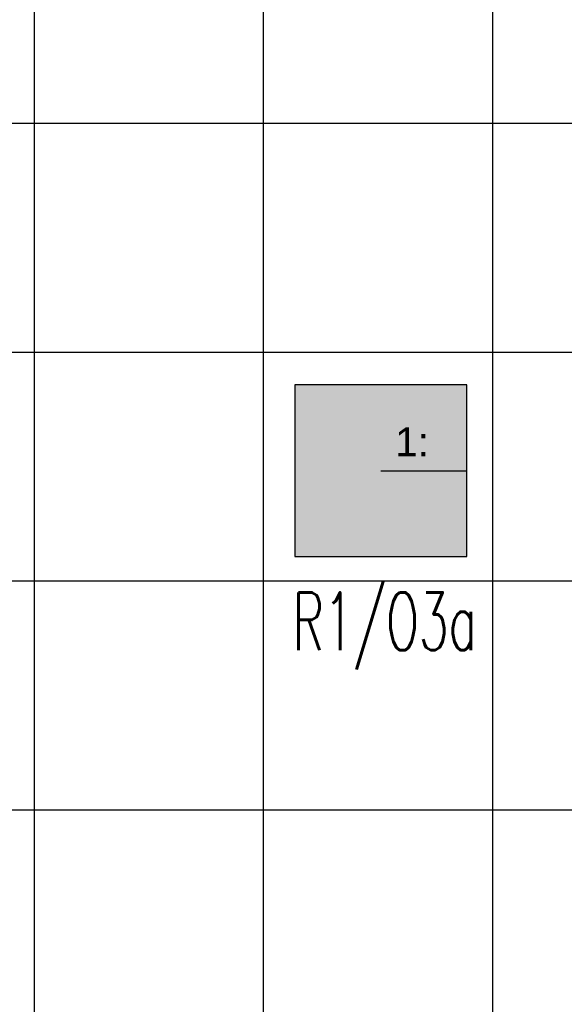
# Model space of a CAD drawing. Header units: millimetres. Extents: x -94648 to 68781, y -29623 to 11990.
# Tile 46 of 181: x -36226 to -36037, y -13374 to -13033. Entities that reach past the tile are written whole.
import ezdxf

# ---------------------------------------------------------------- set-up
doc = ezdxf.new("R2010")
doc.units = ezdxf.units.MM
doc.linetypes.add('BUD', pattern=[0])
for name, color, linetype in [('-podklad', 8, 'Continuous'), ('HATCH', 204, 'Continuous'), ('rexp_Leuchten_Besch', 7, 'Continuous'), ('rexp_Oprawy', 7, 'Continuous')]:
    doc.layers.add(name, color=color, linetype=linetype)
doc.layers.add('IE_oswietlenie_nr_obw', color=51, linetype='Continuous', lineweight=20)
doc.styles.add('ROMANS', font='romans.shx', dxfattribs={"width": 0.75, "height": 10})
doc.styles.get("Standard").update_dxf_attribs({"font": 'arial.ttf'})

# ---------------------------------------------------------------- blocks, each defined once
blk = doc.blocks.new('Goscim_parter')
at = {"layer": 'HATCH', "linetype": 'BUD'}
h = blk.add_hatch(dxfattribs=at)
h.set_pattern_fill('ANSI37', color=8, scale=25, angle=45)
h.set_pattern_definition([(90, (-45348.77, -1321.09), (-79.375, 0), []), (180, (-45348.77, -1321.09), (0, -79.375), [])])
h.paths.add_polyline_path([(-36586.06, -12833.74), (-36586.06, -14283.74), (-35303.06, -14283.74), (-35303.06, -12833.74)])
blk = doc.blocks.new('rexp_lib_5')
at = {"layer": 'rexp_Oprawy', "true_color": 0xffff00}
blk.add_hatch(color=2, dxfattribs=at).paths.add_polyline_path([(-0.2975, -0.2975), (0.2975, -0.2975), (0.2975, 0.2975), (-0.2975, 0.2975)])
at = {"layer": 'rexp_Oprawy', "color": 2, "true_color": 0xffff00}
blk.add_lwpolyline([(-0.2975, -0.2975), (0.2975, -0.2975), (0.2975, 0.2975), (-0.2975, 0.2975)], close=True, dxfattribs=at)
at = {"layer": 'rexp_Oprawy', "color": 7}
blk.add_lwpolyline([(-0.2975, -0.2975), (0.2975, -0.2975), (0.2975, 0.2975), (-0.2975, 0.2975)], close=True, dxfattribs=at)
blk.add_lwpolyline([(0, 0), (0.2975, 0)], dxfattribs=at)
at = {"layer": 'rexp_Leuchten_Besch', "flags": 8}
blk.add_attdef('Label', (0.05, 0.05), '', height=0.1, dxfattribs=at)

msp = doc.modelspace()

# ---------------------------------------------------------------- block references
at = {"layer": '-podklad'}
msp.add_blockref('Goscim_parter', (0, 0), dxfattribs=at)
at = {"layer": 'rexp_Oprawy'}
ref = msp.add_blockref('rexp_lib_5', (-36100.60254, -13189.0552, 450), dxfattribs=dict(at, xscale=100, yscale=100, zscale=100))
ref.add_attrib('Label', '1:', (-36095.60254, -13184.0552, 450), dxfattribs={"layer": 'rexp_Leuchten_Besch', "height": 10})

# ---------------------------------------------------------------- texts
at = {"layer": 'IE_oswietlenie_nr_obw', "style": 'ROMANS', "width": 0.6}
msp.add_text('R1/O3a', height=20, dxfattribs=at).set_placement((-36131.1678, -13251.27782))

doc.saveas('drawing.dxf')
